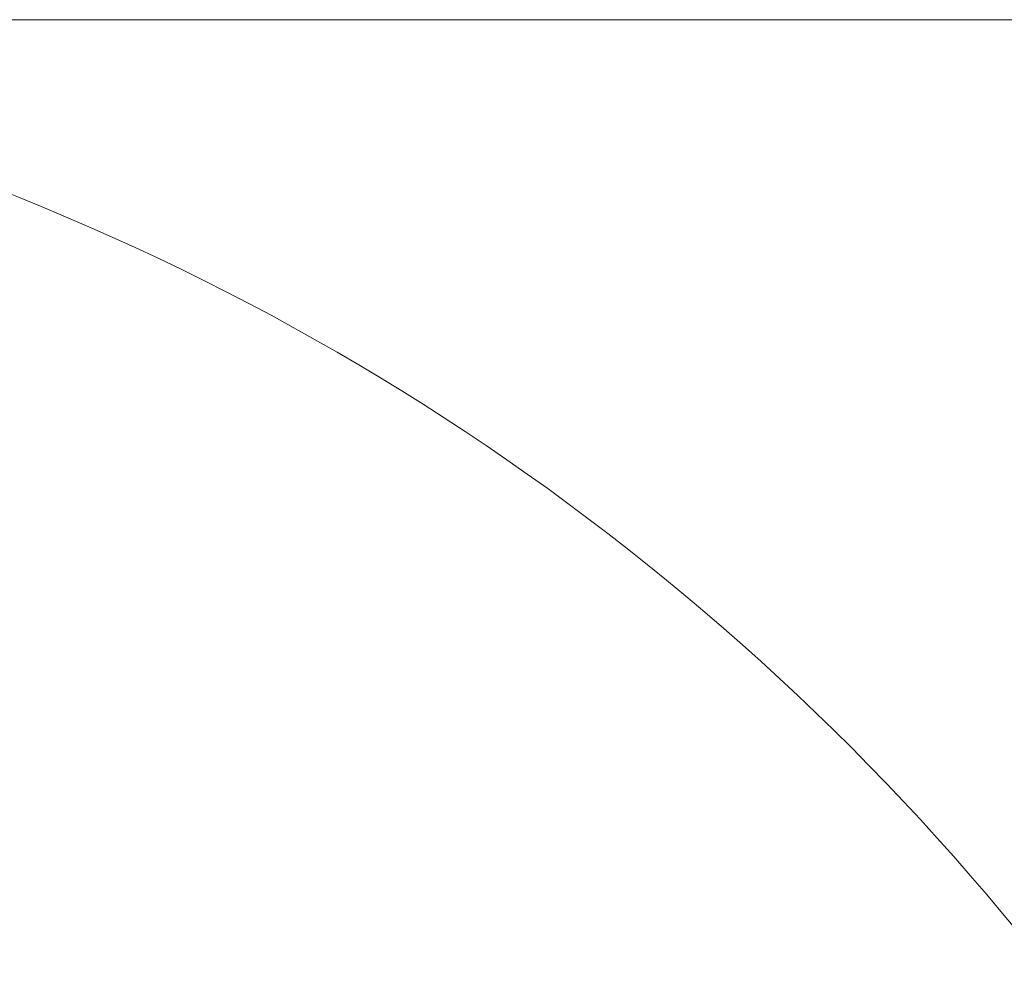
# Model space of a CAD drawing. Header units: millimetres. Extents: x 0 to 14900, y 0 to 10500.
# Tile 29 of 59: x 4833 to 5978, y 7088 to 8213. Entities that reach past the tile are written whole.
import ezdxf

# ---------------------------------------------------------------- set-up
doc = ezdxf.new("R2010")
doc.units = ezdxf.units.MM
doc.header["$LTSCALE"] = 25
doc.styles.add('SLDTEXTSTYLE0', font='TXT', dxfattribs={"width": 0.605})
doc.dimstyles.new('SLDDIMSTYLE0', dxfattribs={"dimtxt": 87.5, "dimasz": 87.5, "dimexe": 0, "dimexo": 0.0625, "dimgap": 21.875, "dimtad": 1, "dimdec": 0, "dimrnd": 1e-09, "dimzin": 12, "dimdsep": 46, "dimtxsty": 'SLDTEXTSTYLE0', "dimsah": 1, "dimcen": 0.09, "dimadec": 0, "dimazin": 3, "dimtfac": 1, "dimtofl": 0, "dimtmove": 0, "dimatfit": 3, "dimfxl": 1, "dimfrac": 2, "dimtolj": 1, "dimtzin": 12, "dimarcsym": 0})

# ---------------------------------------------------------------- blocks, each defined once
blk = doc.blocks.new('_D_5')
at = {"color": 7, "linetype": 'Continuous', "lineweight": 0}
for p, q in [((3808.2, 8212.8), (7124.1, 8212.8)), ((7086.6, 8212.8), (7086.6, 4547.8)), ((3839.1, 4547.8), (7124.1, 4547.8))]:
    blk.add_line(p, q, dxfattribs=at)
at = {"color": 7, "linetype": 'Continuous', "lineweight": 18}
for points in [[(7086.6, 8212.8), (7074.1, 8125.3), (7099.1, 8125.3)], [(7086.6, 4547.8), (7099.1, 4635.3), (7074.1, 4635.3)]]:
    blk.add_solid(points, dxfattribs=at)
at = {"color": 7, "linetype": 'Continuous', "lineweight": 18, "insert": (6973.8, 6246.7), "char_height": 87.5, "attachment_point": 1, "rotation": 90, "style": 'SLDTEXTSTYLE0'}
blk.add_mtext('3665', dxfattribs=at)

msp = doc.modelspace()

# ---------------------------------------------------------------- linework, layer by layer
at = {"color": 7, "linetype": 'Continuous', "lineweight": 18}
msp.add_arc((3758.1787755, 5327.8310941), 2885, 5.1408816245, 155.0967180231, dxfattribs=at)

# ---------------------------------------------------------------- dimensions: what is measured, and where the dimension line sits
dim = msp.add_linear_dim(base=(7086.6282924, 4547.8310941), p1=(3758.1787755, 8212.8310941), p2=(3789.078949, 4547.8310941), angle=90, dimstyle='SLDDIMSTYLE0', dxfattribs=at)
dim.commit()
dim.dimension.update_dxf_attribs({"geometry": '_D_5', "text_midpoint": (7086.6282924, 6380.3310941), "dimtype": 160})

doc.saveas('drawing.dxf')
